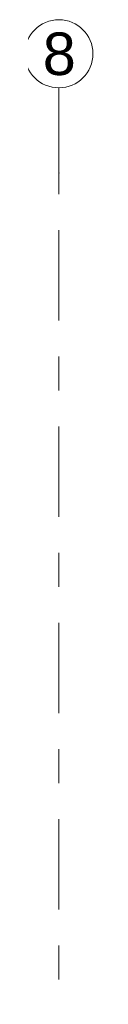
# Model space of a CAD drawing. Header units: metres. Extents: x -3.6 to 84.5, y -11 to 16.8.
# Tile 147 of 256: x 25.66 to 25.83, y 13.915 to 16.805. Entities that reach past the tile are written whole.
import ezdxf

# ---------------------------------------------------------------- set-up
doc = ezdxf.new("R2010")
doc.units = ezdxf.units.M
doc.header["$MEASUREMENT"] = 0
doc.linetypes.add('Strichlinie doppelt', pattern=[0.546806, 0.264583, -0.105833, 0.070556, -0.105833])
doc.layers.add('451 - Universal.Achsen Raster', color=7, linetype='Continuous')
doc.styles.add('ERSTELLTER_STIL_2', font='txt')

msp = doc.modelspace()

# ---------------------------------------------------------------- linework, layer by layer
at = {"layer": '451 - Universal.Achsen Raster', "color": 160, "linetype": 'Strichlinie doppelt', "lineweight": 9, "true_color": 0x3232ff}
for p, q in [((25.73, 16.355), (25.73, 16.605)), ((25.73, -10.585), (25.73, 16.355))]:
    msp.add_line(p, q, dxfattribs=at)
at = {"layer": '451 - Universal.Achsen Raster', "color": 160, "linetype": 'Continuous', "lineweight": 9, "true_color": 0x3232ff}
msp.add_circle((25.73, 16.705), 0.1, dxfattribs=at)
at = {"layer": '451 - Universal.Achsen Raster', "color": 160, "linetype": 'Strichlinie doppelt', "lineweight": 9, "true_color": 0x3232ff}
msp.add_point((25.73, 16.355), dxfattribs=at)
msp.add_point((25.73, 16.355), dxfattribs=at)

# ---------------------------------------------------------------- texts
at = {"layer": '451 - Universal.Achsen Raster', "color": 160, "lineweight": 9, "true_color": 0x3232ff, "insert": (25.6826, 16.7675), "char_height": 0.125, "attachment_point": 1, "style": 'ERSTELLTER_STIL_2'}
msp.add_mtext('\\A1;{\\pql;\\pt0;\\fArial|b0|i0|c0|p38;8}', dxfattribs=at)

doc.saveas('drawing.dxf')
